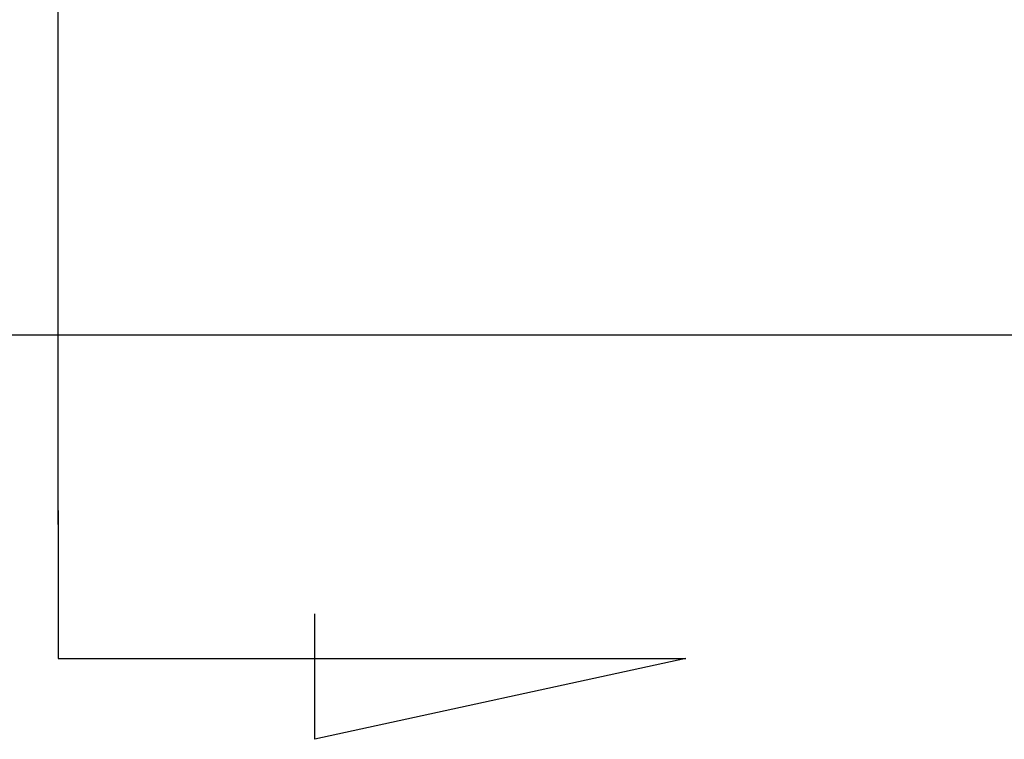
# Model space of a CAD drawing. Header units: millimetres. Extents: x -227 to 3135, y -1502 to 860.
# Tile 145 of 256: x 40 to 57, y -947 to -934. Entities that reach past the tile are written whole.
import ezdxf

# ---------------------------------------------------------------- set-up
doc = ezdxf.new("R2010")
doc.units = ezdxf.units.MM
doc.layers.add('2', color=7, linetype='CONTINUOUS', true_color=0xffffff)

msp = doc.modelspace()

# ---------------------------------------------------------------- linework, layer by layer
at = {"layer": '2'}
for p, q in [((40.443, -943.068), (40.443, -899.948)), ((40.443, -942.818), (40.443, -945.454)), ((45.003, -946.888), (45.003, -944.659)), ((40.443, -945.454), (51.591, -945.454)), ((51.591, -945.454), (45.003, -946.888))]:
    msp.add_line(p, q, dxfattribs=at)
at = {"layer": '2', "linetype": 'Continuous'}
msp.add_line((342.141, -939.702), (34.979, -939.702), dxfattribs=at)

doc.saveas('drawing.dxf')
